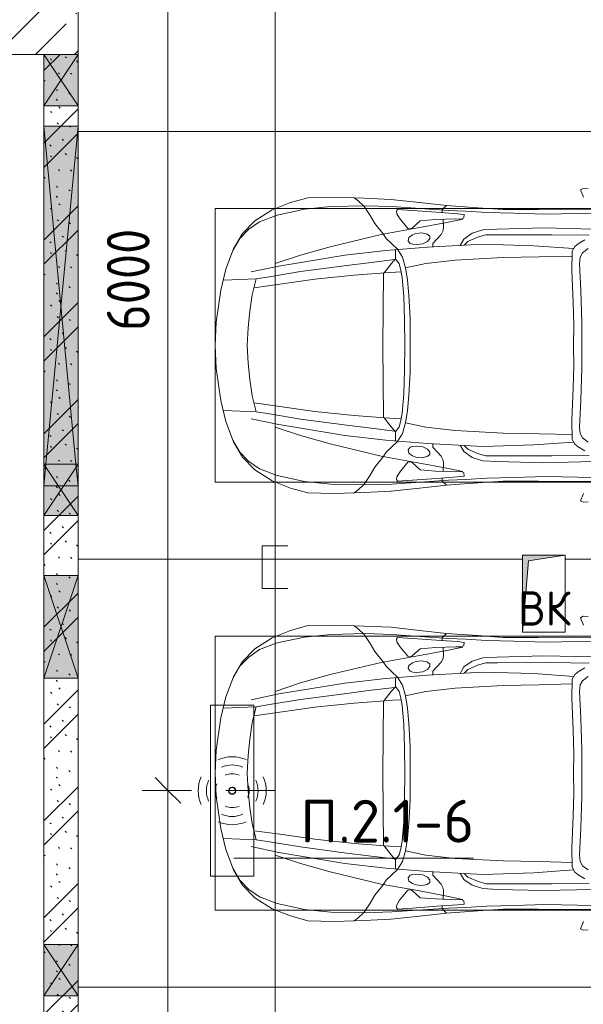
# Model space of a CAD drawing. Header units: millimetres. Extents: x -32229 to 170644, y -13689 to 125138.
# Tile 170 of 256: x 37195 to 40485, y 104500 to 110253. Entities that reach past the tile are written whole.
import ezdxf

# ---------------------------------------------------------------- set-up
doc = ezdxf.new("R2010")
doc.units = ezdxf.units.MM
for name, color, linetype, lineweight in [('A-ANNO-DIMS', 7, 'Continuous', 9), ('A-ANNO-DIMS-200', 7, 'Continuous', 9), ('A-ANNO-NOTE', 7, 'Continuous', 18), ('A-DETL-GENF', 7, 'Continuous', 18), ('A-DETL-THIN', 7, 'Continuous', 9), ('A-GLAZ', 7, 'Continuous', 18), ('A-WALL-PATT', 7, 'Continuous', 40), ('C-PRKG', 7, 'Continuous', 18), ('G-ANNO-TEXT', 7, 'Continuous', 9), ('I-WALL', 7, 'Continuous', 18), ('M-EQPM', 7, 'Continuous', 18), ('S-COLS', 7, 'Continuous', 18)]:
    doc.layers.add(name, color=color, linetype=linetype, lineweight=lineweight)
doc.layers.add('A-DETL', color=7, linetype='Continuous', lineweight=9, true_color=0x00a600)
doc.styles.add('GOST Common', font='GOST_Common.ttf', dxfattribs={"height": 200})
doc.styles.add('GOST Common_6', font='GOST_Common.ttf', dxfattribs={"width": 0.9, "height": 250})
doc.styles.add('ISOCPEUR', font='isocpeur.ttf', dxfattribs={"height": 250})
doc.dimstyles.new('ГОСТ_2_5_мм2', dxfattribs={"dimscale": 304.8, "dimtxt": 251.428749, "dimasz": 0.492126, "dimexe": 0.492126, "dimexo": 0.656168, "dimgap": 0.098425, "dimtad": 1, "dimdec": 0, "dimdsep": 46, "dimtxsty": 'GOST Common_6', "dimblk1": 'OBLIQUE', "dimblk2": 'OBLIQUE', "dimsah": 1, "dimcen": 0.09, "dimazin": 2, "dimtfac": 1, "dimtdec": 4, "dimtix": 1, "dimtmove": 0, "dimatfit": 3, "dimfxl": 1, "dimtvp": 1, "dimtolj": 1, "dimtzin": 0, "dimarcsym": 2})

# ---------------------------------------------------------------- blocks, each defined once
blk = doc.blocks.new('АР_Машиноместо - 4900x2400_М__5300х2500_-V19--01 ЭО')
at = {"layer": 'A-DETL-GENF', "color": 253, "lineweight": 13, "true_color": 0xaaaaaa}
for p, q in [((1114.6, 4493), (927, 4466.6)), ((1250, 4500), (1114.6, 4493)), ((1250, 4500), (1385.4, 4493)), ((1385.4, 4493), (1573, 4466.6)), ((804.4, 4436.7), (686, 4391.6)), ((927, 4466.6), (804.4, 4436.7)), ((861.2, 4260.3), (869.3, 4451.1)), ((1573, 4466.6), (1695.6, 4436.7)), ((1638.8, 4260.3), (1630.7, 4451.1)), ((1695.6, 4436.7), (1814, 4391.6)), ((686, 4391.6), (596.3, 4340.6)), ((1814, 4391.6), (1903.7, 4340.6)), ((596.3, 4340.6), (522.5, 4267.9)), ((1903.7, 4340.6), (1977.5, 4267.9)), ((522.5, 4267.9), (458.6, 4167)), ((955.5, 4283.9), (861, 4259.4)), ((914, 4272.5), (893.6, 4121.6)), ((1050.4, 4297.3), (955.5, 4283.9)), ((1146, 4306.7), (1050.4, 4297.3)), ((1250, 4312), (1146, 4306.7)), ((1250, 4312), (1354, 4306.7)), ((1354, 4306.7), (1449.6, 4297.3)), ((1449.6, 4297.3), (1544.5, 4283.9)), ((1544.5, 4283.9), (1639, 4259.4)), ((1586, 4272.5), (1606.4, 4121.6)), ((1977.5, 4267.9), (2041.4, 4167)), ((458.6, 4167), (416.4, 4059.2)), ((2041.4, 4167), (2083.6, 4059.2)), ((893.6, 4121.6), (863.9, 3917.5)), ((1606.4, 4121.6), (1636.1, 3917.5)), ((416.4, 4059.2), (387.4, 3958.4)), ((2083.6, 4059.2), (2112.6, 3958.4)), ((387.4, 3958.4), (384, 3802.9)), ((863.9, 3917.5), (840.1, 3687.8)), ((1636.1, 3917.5), (1659.9, 3687.8)), ((2112.6, 3958.4), (2116, 3802.9)), ((384, 3802.9), (390.2, 3630)), ((2116, 3802.9), (2109.8, 3630)), ((403.8, 3665.5), (388.1, 3688.4)), ((840.1, 3687.8), (826.6, 3509.6)), ((1659.9, 3687.8), (1673.4, 3509.6)), ((2096.2, 3665.5), (2111.9, 3688.4)), ((390.2, 3630), (397.1, 3474.2)), ((438.6, 3629.8), (403.8, 3665.5)), ((491.4, 3594.2), (438.6, 3629.8)), ((2008.6, 3594.2), (2061.4, 3629.8)), ((2061.4, 3629.8), (2096.2, 3665.5)), ((2109.8, 3630), (2102.9, 3474.2)), ((537.9, 3567), (491.4, 3594.2)), ((598.3, 3518.6), (537.9, 3567)), ((1901.7, 3518.6), (1962.1, 3567)), ((1962.1, 3567), (2008.6, 3594.2)), ((624.9, 3501.2), (598.3, 3518.6)), ((773.2, 3472.4), (825.6, 3512.1)), ((825.6, 3512.1), (821, 3413)), ((1250, 3520.1), (827.2, 3517.2)), ((1250, 3520.1), (1672.8, 3517.2)), ((1674.4, 3512.1), (1679, 3413)), ((1726.8, 3472.4), (1674.4, 3512.1)), ((1875.1, 3501.2), (1901.7, 3518.6)), ((397.1, 3474.2), (415.7, 3305.9)), ((654.7, 3470.4), (624.9, 3501.2)), ((690.2, 3433.7), (654.7, 3470.4)), ((676.4, 3260.1), (695.7, 3502.8)), ((744.3, 3447), (773.2, 3472.4)), ((1755.7, 3447), (1726.8, 3472.4)), ((1823.6, 3260.1), (1804.3, 3502.8)), ((1809.8, 3433.7), (1845.3, 3470.4)), ((1845.3, 3470.4), (1875.1, 3501.2)), ((2102.9, 3474.2), (2084.3, 3305.9)), ((456.6, 3434.5), (466.2, 3441.1)), ((462.2, 3347.3), (456.6, 3434.5)), ((466.2, 3441.1), (481.5, 3439.1)), ((481.5, 3439.1), (508, 3422.8)), ((508, 3422.8), (566.8, 3375.1)), ((744.1, 3447.2), (691.3, 3447.2)), ((773, 3424.2), (744.1, 3447.2)), ((811.1, 3414.8), (773, 3424.2)), ((853.3, 3407.2), (811.1, 3414.8)), ((965.3, 3397.8), (853.3, 3407.2)), ((1102.5, 3394.3), (965.3, 3397.8)), ((1250, 3391.3), (1102.5, 3394.3)), ((1250, 3391.3), (1397.5, 3394.3)), ((1397.5, 3394.3), (1534.7, 3397.8)), ((1534.7, 3397.8), (1646.7, 3407.2)), ((1646.7, 3407.2), (1688.9, 3414.8)), ((1688.9, 3414.8), (1727, 3424.2)), ((1727, 3424.2), (1755.7, 3447)), ((1755.7, 3447.2), (1808.7, 3447.2)), ((1992, 3422.8), (1933.2, 3375.1)), ((2018.5, 3439.1), (1992, 3422.8)), ((2033.8, 3441.1), (2018.5, 3439.1)), ((2043.4, 3434.5), (2033.8, 3441.1)), ((2037.8, 3347.3), (2043.4, 3434.5)), ((474.8, 3179.9), (462.2, 3347.3)), ((564.6, 3349.7), (522.2, 3303.2)), ((569.7, 3360.7), (564.6, 3349.7)), ((566.8, 3375.1), (569.7, 3360.7)), ((597.1, 3327.4), (605.2, 3346.8)), ((605.2, 3346.8), (620, 3369.3)), ((620, 3369.3), (638.7, 3372.5)), ((638.7, 3372.5), (654.1, 3360.7)), ((654.1, 3360.7), (658.7, 3344.5)), ((658.7, 3344.5), (661.1, 3321.2)), ((1841.3, 3344.5), (1838.9, 3321.2)), ((1845.9, 3360.7), (1841.3, 3344.5)), ((1861.3, 3372.5), (1845.9, 3360.7)), ((1880, 3369.3), (1861.3, 3372.5)), ((1894.8, 3346.8), (1880, 3369.3)), ((1902.9, 3327.4), (1894.8, 3346.8)), ((1933.2, 3375.1), (1930.3, 3360.7)), ((1930.3, 3360.7), (1935.4, 3349.7)), ((1935.4, 3349.7), (1977.8, 3303.2)), ((2025.2, 3179.9), (2037.8, 3347.3)), ((415.7, 3305.9), (432.8, 3149.3)), ((522.2, 3303.2), (515.3, 3213.7)), ((593.6, 3292.5), (597.1, 3327.4)), ((599.8, 3262.3), (593.6, 3292.5)), ((657.2, 3286.3), (643.2, 3259.9)), ((661.1, 3321.2), (657.2, 3286.3)), ((1838.9, 3321.2), (1842.8, 3286.3)), ((1842.8, 3286.3), (1856.8, 3259.9)), ((1900.2, 3262.3), (1906.4, 3292.5)), ((1906.4, 3292.5), (1902.9, 3327.4)), ((1977.8, 3303.2), (1984.7, 3213.7)), ((2084.3, 3305.9), (2067.1, 3148.3)), ((612.1, 3245.7), (599.8, 3262.3)), ((654.5, 3228.1), (601.7, 3179.4)), ((626.8, 3246.1), (612.1, 3245.7)), ((643.2, 3259.9), (626.8, 3246.1)), ((674.6, 3227.6), (654.5, 3228.1)), ((659.3, 2936), (676.4, 3260.1)), ((1840.7, 2936), (1823.6, 3260.1)), ((1825.4, 3227.6), (1845.5, 3228.1)), ((1845.5, 3228.1), (1898.3, 3179.4)), ((1856.8, 3259.9), (1873.2, 3246.1)), ((1873.2, 3246.1), (1887.9, 3245.7)), ((1887.9, 3245.7), (1900.2, 3262.3)), ((456.9, 3174.2), (432.9, 3148.3)), ((475.2, 3173.5), (456.9, 3174.2)), ((480.8, 3085), (474.8, 3179.9)), ((515.3, 3213.7), (510.9, 3094.6)), ((558.4, 3165.4), (513.6, 3168)), ((579.5, 3167.7), (558.4, 3165.4)), ((601.7, 3179.4), (579.5, 3167.7)), ((1898.3, 3179.4), (1920.5, 3167.7)), ((1920.5, 3167.7), (1941.6, 3165.4)), ((1941.6, 3165.4), (1986.4, 3168)), ((1984.7, 3213.7), (1989.1, 3094.6)), ((2019.2, 3085), (2025.2, 3179.9)), ((2024.8, 3173.5), (2043.1, 3174.2)), ((2043.1, 3174.2), (2067.1, 3148.3)), ((432.8, 3149.3), (446, 2964.8)), ((2067.2, 3149.3), (2054, 2964.8)), ((485.6, 3046.1), (480.8, 3085)), ((512.2, 3061.4), (504.5, 3046.6)), ((510.9, 3094.6), (512.2, 3061.4)), ((1989.1, 3094.6), (1987.8, 3061.4)), ((1987.8, 3061.4), (1995.5, 3046.6)), ((2014.4, 3046.1), (2019.2, 3085)), ((504.5, 3046.6), (485.6, 3046.1)), ((643.6, 3024.6), (618.7, 2966.7)), ((665.1, 3046.1), (643.6, 3024.6)), ((1834.9, 3046.1), (1856.4, 3024.6)), ((1856.4, 3024.6), (1881.3, 2966.7)), ((1995.5, 3046.6), (2014.4, 3046.1)), ((446, 2964.8), (456.1, 2818.3)), ((618.7, 2966.7), (604.4, 2919.4)), ((667.8, 2638.3), (659.3, 2936)), ((1832.2, 2638.3), (1840.7, 2936)), ((1881.3, 2966.7), (1895.6, 2919.4)), ((2054, 2964.8), (2043.9, 2818.3)), ((604.4, 2919.4), (604.4, 2850.8)), ((1895.6, 2919.4), (1895.6, 2850.8)), ((604.4, 2850.8), (603.5, 2534.3)), ((1895.6, 2850.8), (1896.5, 2534.3)), ((456.1, 2818.3), (456.8, 2613.6)), ((2043.9, 2818.3), (2043.2, 2613.6)), ((456.8, 2613.6), (454.5, 2423.6)), ((684.8, 2406.5), (667.8, 2638.3)), ((1815.2, 2406.5), (1832.2, 2638.3)), ((2043.2, 2613.6), (2045.5, 2423.6)), ((603.5, 2534.3), (606.1, 2314.9)), ((1896.5, 2534.3), (1893.9, 2314.9)), ((454.5, 2423.6), (456, 2301.1)), ((813.8, 2416.7), (700.6, 2415.4)), ((999.2, 2409.3), (813.8, 2416.7)), ((1500.8, 2409.3), (1686.2, 2416.7)), ((1686.2, 2416.7), (1799.4, 2415.4)), ((2045.5, 2423.6), (2044, 2301.1)), ((341.2, 2366.2), (333.1, 2350.6)), ((384.4, 2347.9), (341.2, 2366.2)), ((656.7, 2380.3), (633.8, 2340.5)), ((672.8, 2399.7), (656.7, 2380.3)), ((700.6, 2415.4), (672.8, 2399.7)), ((734.3, 2368.8), (710, 2355.4)), ((772.7, 2371.5), (734.3, 2368.8)), ((929.1, 2364.1), (772.7, 2371.5)), ((1115.2, 2358.7), (929.1, 2364.1)), ((1132.7, 2404.6), (999.2, 2409.3)), ((1250, 2357.8), (1115.2, 2358.7)), ((1250, 2406.6), (1132.7, 2404.6)), ((1250, 2406.6), (1367.3, 2404.6)), ((1250, 2357.8), (1384.8, 2358.7)), ((1367.3, 2404.6), (1500.8, 2409.3)), ((1384.8, 2358.7), (1570.9, 2364.1)), ((1570.9, 2364.1), (1727.3, 2371.5)), ((1727.3, 2371.5), (1765.7, 2368.8)), ((1765.7, 2368.8), (1790, 2355.4)), ((1799.4, 2415.4), (1827.2, 2399.7)), ((1827.2, 2399.7), (1843.3, 2380.3)), ((1843.3, 2380.3), (1866.2, 2340.5)), ((2115.6, 2347.9), (2158.8, 2366.2)), ((2158.8, 2366.2), (2166.9, 2350.6)), ((333.1, 2350.6), (335.2, 2322.3)), ((710, 2355.4), (685.1, 2322.3)), ((1790, 2355.4), (1814.9, 2322.3)), ((2166.9, 2350.6), (2164.8, 2322.3))]:
    blk.add_line(p, q, dxfattribs=at)
at = {"layer": 'A-DETL-GENF', "color": 254, "lineweight": 13, "true_color": 0xd4d4d4}
for p, q in [((696.3, 4395.8), (625, 4354.8)), ((1803.7, 4395.8), (1875, 4354.8)), ((625, 4354.8), (571.5, 4303.1)), ((1875, 4354.8), (1928.5, 4303.1)), ((571.5, 4303.1), (527.8, 4239.8)), ((786.9, 4128.3), (821.1, 4289.8)), ((849, 4182.8), (861.2, 4260.3)), ((1651, 4182.8), (1638.8, 4260.3)), ((1713.1, 4128.3), (1678.9, 4289.8)), ((1928.5, 4303.1), (1972.2, 4239.8)), ((527.8, 4239.8), (488.6, 4138.1)), ((1972.2, 4239.8), (2011.4, 4138.1)), ((722.7, 4001.8), (771.7, 4149.8)), ((819.4, 4000.8), (849, 4182.8)), ((1680.6, 4000.8), (1651, 4182.8)), ((1777.3, 4001.8), (1728.3, 4149.8)), ((488.6, 4138.1), (454.7, 3976.8)), ((723.2, 3741.5), (786.9, 4128.3)), ((1776.8, 3741.5), (1713.1, 4128.3)), ((2011.4, 4138.1), (2045.3, 3976.8)), ((454.7, 3976.8), (438.6, 3823.4)), ((673.6, 3827.1), (722.7, 4001.8)), ((785.7, 3746.6), (819.4, 4000.8)), ((1714.3, 3746.6), (1680.6, 4000.8)), ((1826.4, 3827.1), (1777.3, 4001.8)), ((2045.3, 3976.8), (2061.4, 3823.4)), ((438.6, 3823.4), (434.2, 3623.7)), ((602.3, 3530.2), (673.6, 3827.1)), ((1897.7, 3530.2), (1826.4, 3827.1)), ((2061.4, 3823.4), (2065.8, 3623.7)), ((695.7, 3502.8), (723.2, 3741.5)), ((765.5, 3589.1), (785.7, 3746.6)), ((1734.5, 3589.1), (1714.3, 3746.6)), ((1804.3, 3502.8), (1776.8, 3741.5)), ((434.2, 3623.7), (439.5, 3468.5)), ((749.1, 3450.8), (765.5, 3589.1)), ((1750.9, 3450.8), (1734.5, 3589.1)), ((2065.8, 3623.7), (2060.5, 3468.5)), ((564, 3316.2), (602.3, 3530.2)), ((1936, 3316.2), (1897.7, 3530.2)), ((439.5, 3468.5), (462, 3136.6)), ((2060.5, 3468.5), (2038, 3136.6)), ((734.6, 3405.8), (688.5, 3435.5)), ((797.1, 3388.2), (734.6, 3405.8)), ((1702.9, 3388.2), (1765.4, 3405.8)), ((1765.4, 3405.8), (1811.5, 3435.5)), ((771.7, 3268.5), (797.1, 3388.2)), ((870, 3377.1), (797.1, 3388.2)), ((957.1, 3368.9), (870, 3377.1)), ((1093.5, 3360.7), (957.1, 3368.9)), ((1250, 3360.7), (1093.5, 3360.7)), ((1250, 3360.7), (1406.5, 3360.7)), ((1406.5, 3360.7), (1542.9, 3368.9)), ((1542.9, 3368.9), (1630, 3377.1)), ((1630, 3377.1), (1702.9, 3388.2)), ((1728.3, 3268.5), (1702.9, 3388.2)), ((532.7, 3145.9), (564, 3316.2)), ((1967.3, 3145.9), (1936, 3316.2)), ((752.8, 3099), (771.7, 3268.5)), ((1747.2, 3099), (1728.3, 3268.5)), ((462, 3136.6), (466.3, 3036.3)), ((512.5, 3053.2), (532.7, 3145.9)), ((1987.5, 3053.2), (1967.3, 3145.9)), ((2038, 3136.6), (2033.7, 3036.3)), ((629, 3048.1), (666.7, 3069.7)), ((737.8, 2818.3), (752.8, 3099)), ((1762.2, 2818.3), (1747.2, 3099)), ((1871, 3048.1), (1833.3, 3069.7)), ((466.3, 3036.3), (473.9, 2913.7)), ((575.7, 2937.4), (595.2, 2997.9)), ((595.2, 2997.9), (629, 3048.1)), ((1904.8, 2997.9), (1871, 3048.1)), ((1924.3, 2937.4), (1904.8, 2997.9)), ((2033.7, 3036.3), (2026.1, 2913.7)), ((571.6, 2853.3), (575.7, 2937.4)), ((1928.4, 2853.3), (1924.3, 2937.4)), ((473.9, 2913.7), (477.8, 2754.7)), ((2026.1, 2913.7), (2022.2, 2754.7)), ((564.4, 2580.5), (571.6, 2853.3)), ((1935.6, 2580.5), (1928.4, 2853.3)), ((733.8, 2606.7), (737.8, 2818.3)), ((1766.2, 2606.7), (1762.2, 2818.3)), ((477.8, 2754.7), (483.3, 2571.4)), ((2022.2, 2754.7), (2016.7, 2571.4)), ((728.4, 2415.7), (733.8, 2606.7)), ((1771.6, 2415.7), (1766.2, 2606.7)), ((483.3, 2571.4), (478, 2290)), ((570.6, 2291.4), (564.4, 2580.5)), ((1929.4, 2291.4), (1935.6, 2580.5)), ((2016.7, 2571.4), (2022, 2290))]:
    blk.add_line(p, q, dxfattribs=at)
at = {"layer": 'C-PRKG', "color": 253, "lineweight": 13, "true_color": 0xaaaaaa}
for p, q in [((0, 2705), (0, 5300)), ((2500, 0), (2500, 5300)), ((450, 4500), (2050, 4500)), ((450, 800), (450, 4500)), ((2050, 800), (2050, 4500)), ((0, 0), (0, 2455))]:
    blk.add_line(p, q, dxfattribs=at)
blk = doc.blocks.new('АР_Машиноместо - 4900x2400_М__5300х2500_-V20--01 ЭО')
at = {"layer": 'A-DETL-GENF', "color": 254, "lineweight": 13, "true_color": 0xd4d4d4}
for p, q in [((483.3, -2571.4), (478, -2290)), ((570.6, -2291.4), (564.4, -2580.5)), ((1929.4, -2291.4), (1935.6, -2580.5)), ((2016.7, -2571.4), (2022, -2290)), ((728.4, -2415.7), (733.8, -2606.7)), ((1771.6, -2415.7), (1766.2, -2606.7)), ((477.8, -2754.7), (483.3, -2571.4)), ((564.4, -2580.5), (571.6, -2853.3)), ((1935.6, -2580.5), (1928.4, -2853.3)), ((2022.2, -2754.7), (2016.7, -2571.4)), ((733.8, -2606.7), (737.8, -2818.3)), ((1766.2, -2606.7), (1762.2, -2818.3)), ((473.9, -2913.7), (477.8, -2754.7)), ((2026.1, -2913.7), (2022.2, -2754.7)), ((737.8, -2818.3), (752.8, -3099)), ((1762.2, -2818.3), (1747.2, -3099)), ((571.6, -2853.3), (575.7, -2937.4)), ((1928.4, -2853.3), (1924.3, -2937.4)), ((466.3, -3036.3), (473.9, -2913.7)), ((2033.7, -3036.3), (2026.1, -2913.7)), ((575.7, -2937.4), (595.2, -2997.9)), ((1924.3, -2937.4), (1904.8, -2997.9)), ((462, -3136.6), (466.3, -3036.3)), ((595.2, -2997.9), (629, -3048.1)), ((629, -3048.1), (666.7, -3069.7)), ((1871, -3048.1), (1833.3, -3069.7)), ((1904.8, -2997.9), (1871, -3048.1)), ((2038, -3136.6), (2033.7, -3036.3)), ((512.5, -3053.2), (532.7, -3145.9)), ((752.8, -3099), (771.7, -3268.5)), ((1747.2, -3099), (1728.3, -3268.5)), ((1987.5, -3053.2), (1967.3, -3145.9)), ((439.5, -3468.5), (462, -3136.6)), ((532.7, -3145.9), (564, -3316.2)), ((1967.3, -3145.9), (1936, -3316.2)), ((2060.5, -3468.5), (2038, -3136.6)), ((771.7, -3268.5), (797.1, -3388.2)), ((1728.3, -3268.5), (1702.9, -3388.2)), ((564, -3316.2), (602.3, -3530.2)), ((1936, -3316.2), (1897.7, -3530.2)), ((797.1, -3388.2), (734.6, -3405.8)), ((870, -3377.1), (797.1, -3388.2)), ((957.1, -3368.9), (870, -3377.1)), ((1093.5, -3360.7), (957.1, -3368.9)), ((1250, -3360.7), (1093.5, -3360.7)), ((1250, -3360.7), (1406.5, -3360.7)), ((1406.5, -3360.7), (1542.9, -3368.9)), ((1542.9, -3368.9), (1630, -3377.1)), ((1630, -3377.1), (1702.9, -3388.2)), ((1702.9, -3388.2), (1765.4, -3405.8)), ((734.6, -3405.8), (688.5, -3435.5)), ((749.1, -3450.8), (765.5, -3589.1)), ((1750.9, -3450.8), (1734.5, -3589.1)), ((1765.4, -3405.8), (1811.5, -3435.5)), ((434.2, -3623.7), (439.5, -3468.5)), ((695.7, -3502.8), (723.2, -3741.5)), ((1804.3, -3502.8), (1776.8, -3741.5)), ((2065.8, -3623.7), (2060.5, -3468.5)), ((602.3, -3530.2), (673.6, -3827.1)), ((1897.7, -3530.2), (1826.4, -3827.1)), ((438.6, -3823.4), (434.2, -3623.7)), ((765.5, -3589.1), (785.7, -3746.6)), ((1734.5, -3589.1), (1714.3, -3746.6)), ((2061.4, -3823.4), (2065.8, -3623.7)), ((723.2, -3741.5), (786.9, -4128.3)), ((785.7, -3746.6), (819.4, -4000.8)), ((1714.3, -3746.6), (1680.6, -4000.8)), ((1776.8, -3741.5), (1713.1, -4128.3)), ((454.7, -3976.8), (438.6, -3823.4)), ((673.6, -3827.1), (722.7, -4001.8)), ((1826.4, -3827.1), (1777.3, -4001.8)), ((2045.3, -3976.8), (2061.4, -3823.4)), ((488.6, -4138.1), (454.7, -3976.8)), ((722.7, -4001.8), (771.7, -4149.8)), ((819.4, -4000.8), (849, -4182.8)), ((1680.6, -4000.8), (1651, -4182.8)), ((1777.3, -4001.8), (1728.3, -4149.8)), ((2011.4, -4138.1), (2045.3, -3976.8)), ((527.8, -4239.8), (488.6, -4138.1)), ((786.9, -4128.3), (821.1, -4289.8)), ((1713.1, -4128.3), (1678.9, -4289.8)), ((1972.2, -4239.8), (2011.4, -4138.1)), ((849, -4182.8), (861.2, -4260.3)), ((1651, -4182.8), (1638.8, -4260.3)), ((571.5, -4303.1), (527.8, -4239.8)), ((1928.5, -4303.1), (1972.2, -4239.8)), ((625, -4354.8), (571.5, -4303.1)), ((1875, -4354.8), (1928.5, -4303.1)), ((696.3, -4395.8), (625, -4354.8)), ((1803.7, -4395.8), (1875, -4354.8))]:
    blk.add_line(p, q, dxfattribs=at)
at = {"layer": 'A-DETL-GENF', "color": 253, "lineweight": 13, "true_color": 0xaaaaaa}
for p, q in [((333.1, -2350.6), (335.2, -2322.3)), ((341.2, -2366.2), (333.1, -2350.6)), ((384.4, -2347.9), (341.2, -2366.2)), ((454.5, -2423.6), (456, -2301.1)), ((603.5, -2534.3), (606.1, -2314.9)), ((656.7, -2380.3), (633.8, -2340.5)), ((710, -2355.4), (685.1, -2322.3)), ((734.3, -2368.8), (710, -2355.4)), ((1250, -2357.8), (1115.2, -2358.7)), ((1250, -2357.8), (1384.8, -2358.7)), ((1765.7, -2368.8), (1790, -2355.4)), ((1790, -2355.4), (1814.9, -2322.3)), ((1843.3, -2380.3), (1866.2, -2340.5)), ((1896.5, -2534.3), (1893.9, -2314.9)), ((2045.5, -2423.6), (2044, -2301.1)), ((2115.6, -2347.9), (2158.8, -2366.2)), ((2158.8, -2366.2), (2166.9, -2350.6)), ((2166.9, -2350.6), (2164.8, -2322.3)), ((672.8, -2399.7), (656.7, -2380.3)), ((684.8, -2406.5), (667.8, -2638.3)), ((700.6, -2415.4), (672.8, -2399.7)), ((813.8, -2416.7), (700.6, -2415.4)), ((772.7, -2371.5), (734.3, -2368.8)), ((929.1, -2364.1), (772.7, -2371.5)), ((999.2, -2409.3), (813.8, -2416.7)), ((1115.2, -2358.7), (929.1, -2364.1)), ((1132.7, -2404.6), (999.2, -2409.3)), ((1250, -2406.6), (1132.7, -2404.6)), ((1250, -2406.6), (1367.3, -2404.6)), ((1367.3, -2404.6), (1500.8, -2409.3)), ((1384.8, -2358.7), (1570.9, -2364.1)), ((1500.8, -2409.3), (1686.2, -2416.7)), ((1570.9, -2364.1), (1727.3, -2371.5)), ((1686.2, -2416.7), (1799.4, -2415.4)), ((1727.3, -2371.5), (1765.7, -2368.8)), ((1799.4, -2415.4), (1827.2, -2399.7)), ((1815.2, -2406.5), (1832.2, -2638.3)), ((1827.2, -2399.7), (1843.3, -2380.3)), ((456.8, -2613.6), (454.5, -2423.6)), ((2043.2, -2613.6), (2045.5, -2423.6)), ((604.4, -2850.8), (603.5, -2534.3)), ((1895.6, -2850.8), (1896.5, -2534.3)), ((456.1, -2818.3), (456.8, -2613.6)), ((667.8, -2638.3), (659.3, -2936)), ((1832.2, -2638.3), (1840.7, -2936)), ((2043.9, -2818.3), (2043.2, -2613.6)), ((446, -2964.8), (456.1, -2818.3)), ((2054, -2964.8), (2043.9, -2818.3)), ((604.4, -2919.4), (604.4, -2850.8)), ((1895.6, -2919.4), (1895.6, -2850.8)), ((618.7, -2966.7), (604.4, -2919.4)), ((1881.3, -2966.7), (1895.6, -2919.4)), ((432.8, -3149.3), (446, -2964.8)), ((643.6, -3024.6), (618.7, -2966.7)), ((659.3, -2936), (676.4, -3260.1)), ((1840.7, -2936), (1823.6, -3260.1)), ((1856.4, -3024.6), (1881.3, -2966.7)), ((2067.2, -3149.3), (2054, -2964.8)), ((485.6, -3046.1), (480.8, -3085)), ((504.5, -3046.6), (485.6, -3046.1)), ((512.2, -3061.4), (504.5, -3046.6)), ((665.1, -3046.1), (643.6, -3024.6)), ((1834.9, -3046.1), (1856.4, -3024.6)), ((1987.8, -3061.4), (1995.5, -3046.6)), ((1995.5, -3046.6), (2014.4, -3046.1)), ((2014.4, -3046.1), (2019.2, -3085)), ((480.8, -3085), (474.8, -3179.9)), ((510.9, -3094.6), (512.2, -3061.4)), ((515.3, -3213.7), (510.9, -3094.6)), ((1984.7, -3213.7), (1989.1, -3094.6)), ((1989.1, -3094.6), (1987.8, -3061.4)), ((2019.2, -3085), (2025.2, -3179.9)), ((415.7, -3305.9), (432.8, -3149.3)), ((456.9, -3174.2), (432.9, -3148.3)), ((2043.1, -3174.2), (2067.1, -3148.3)), ((2084.3, -3305.9), (2067.1, -3148.3)), ((475.2, -3173.5), (456.9, -3174.2)), ((474.8, -3179.9), (462.2, -3347.3)), ((558.4, -3165.4), (513.6, -3168)), ((522.2, -3303.2), (515.3, -3213.7)), ((579.5, -3167.7), (558.4, -3165.4)), ((601.7, -3179.4), (579.5, -3167.7)), ((654.5, -3228.1), (601.7, -3179.4)), ((1845.5, -3228.1), (1898.3, -3179.4)), ((1898.3, -3179.4), (1920.5, -3167.7)), ((1920.5, -3167.7), (1941.6, -3165.4)), ((1941.6, -3165.4), (1986.4, -3168)), ((1977.8, -3303.2), (1984.7, -3213.7)), ((2024.8, -3173.5), (2043.1, -3174.2)), ((2025.2, -3179.9), (2037.8, -3347.3)), ((599.8, -3262.3), (593.6, -3292.5)), ((612.1, -3245.7), (599.8, -3262.3)), ((626.8, -3246.1), (612.1, -3245.7)), ((643.2, -3259.9), (626.8, -3246.1)), ((657.2, -3286.3), (643.2, -3259.9)), ((674.6, -3227.6), (654.5, -3228.1)), ((676.4, -3260.1), (695.7, -3502.8)), ((1823.6, -3260.1), (1804.3, -3502.8)), ((1825.4, -3227.6), (1845.5, -3228.1)), ((1842.8, -3286.3), (1856.8, -3259.9)), ((1856.8, -3259.9), (1873.2, -3246.1)), ((1873.2, -3246.1), (1887.9, -3245.7)), ((1887.9, -3245.7), (1900.2, -3262.3)), ((1900.2, -3262.3), (1906.4, -3292.5)), ((397.1, -3474.2), (415.7, -3305.9)), ((564.6, -3349.7), (522.2, -3303.2)), ((593.6, -3292.5), (597.1, -3327.4)), ((597.1, -3327.4), (605.2, -3346.8)), ((661.1, -3321.2), (657.2, -3286.3)), ((658.7, -3344.5), (661.1, -3321.2)), ((1838.9, -3321.2), (1842.8, -3286.3)), ((1841.3, -3344.5), (1838.9, -3321.2)), ((1902.9, -3327.4), (1894.8, -3346.8)), ((1906.4, -3292.5), (1902.9, -3327.4)), ((1935.4, -3349.7), (1977.8, -3303.2)), ((2102.9, -3474.2), (2084.3, -3305.9)), ((462.2, -3347.3), (456.6, -3434.5)), ((508, -3422.8), (566.8, -3375.1)), ((569.7, -3360.7), (564.6, -3349.7)), ((566.8, -3375.1), (569.7, -3360.7)), ((605.2, -3346.8), (620, -3369.3)), ((620, -3369.3), (638.7, -3372.5)), ((638.7, -3372.5), (654.1, -3360.7)), ((654.1, -3360.7), (658.7, -3344.5)), ((1250, -3391.3), (1102.5, -3394.3)), ((1250, -3391.3), (1397.5, -3394.3)), ((1845.9, -3360.7), (1841.3, -3344.5)), ((1861.3, -3372.5), (1845.9, -3360.7)), ((1880, -3369.3), (1861.3, -3372.5)), ((1894.8, -3346.8), (1880, -3369.3)), ((1930.3, -3360.7), (1935.4, -3349.7)), ((1933.2, -3375.1), (1930.3, -3360.7)), ((1992, -3422.8), (1933.2, -3375.1)), ((2037.8, -3347.3), (2043.4, -3434.5)), ((456.6, -3434.5), (466.2, -3441.1)), ((466.2, -3441.1), (481.5, -3439.1)), ((481.5, -3439.1), (508, -3422.8)), ((690.2, -3433.7), (654.7, -3470.4)), ((744.1, -3447.2), (691.3, -3447.2)), ((773, -3424.2), (744.1, -3447.2)), ((744.3, -3447), (773.2, -3472.4)), ((811.1, -3414.8), (773, -3424.2)), ((853.3, -3407.2), (811.1, -3414.8)), ((825.6, -3512.1), (821, -3413)), ((965.3, -3397.8), (853.3, -3407.2)), ((1102.5, -3394.3), (965.3, -3397.8)), ((1397.5, -3394.3), (1534.7, -3397.8)), ((1534.7, -3397.8), (1646.7, -3407.2)), ((1646.7, -3407.2), (1688.9, -3414.8)), ((1674.4, -3512.1), (1679, -3413)), ((1688.9, -3414.8), (1727, -3424.2)), ((1755.7, -3447), (1726.8, -3472.4)), ((1727, -3424.2), (1755.7, -3447)), ((1755.7, -3447.2), (1808.7, -3447.2)), ((1809.8, -3433.7), (1845.3, -3470.4)), ((2018.5, -3439.1), (1992, -3422.8)), ((2033.8, -3441.1), (2018.5, -3439.1)), ((2043.4, -3434.5), (2033.8, -3441.1)), ((390.2, -3630), (397.1, -3474.2)), ((624.9, -3501.2), (598.3, -3518.6)), ((654.7, -3470.4), (624.9, -3501.2)), ((773.2, -3472.4), (825.6, -3512.1)), ((1726.8, -3472.4), (1674.4, -3512.1)), ((1845.3, -3470.4), (1875.1, -3501.2)), ((1875.1, -3501.2), (1901.7, -3518.6)), ((2109.8, -3630), (2102.9, -3474.2)), ((598.3, -3518.6), (537.9, -3567)), ((840.1, -3687.8), (826.6, -3509.6)), ((1250, -3520.1), (827.2, -3517.2)), ((1250, -3520.1), (1672.8, -3517.2)), ((1659.9, -3687.8), (1673.4, -3509.6)), ((1901.7, -3518.6), (1962.1, -3567)), ((491.4, -3594.2), (438.6, -3629.8)), ((537.9, -3567), (491.4, -3594.2)), ((1962.1, -3567), (2008.6, -3594.2)), ((2008.6, -3594.2), (2061.4, -3629.8)), ((384, -3802.9), (390.2, -3630)), ((403.8, -3665.5), (388.1, -3688.4)), ((438.6, -3629.8), (403.8, -3665.5)), ((2061.4, -3629.8), (2096.2, -3665.5)), ((2096.2, -3665.5), (2111.9, -3688.4)), ((2116, -3802.9), (2109.8, -3630)), ((863.9, -3917.5), (840.1, -3687.8)), ((1636.1, -3917.5), (1659.9, -3687.8)), ((387.4, -3958.4), (384, -3802.9)), ((2112.6, -3958.4), (2116, -3802.9)), ((416.4, -4059.2), (387.4, -3958.4)), ((893.6, -4121.6), (863.9, -3917.5)), ((1606.4, -4121.6), (1636.1, -3917.5)), ((2083.6, -4059.2), (2112.6, -3958.4)), ((458.6, -4167), (416.4, -4059.2)), ((2041.4, -4167), (2083.6, -4059.2)), ((914, -4272.5), (893.6, -4121.6)), ((1586, -4272.5), (1606.4, -4121.6)), ((522.5, -4267.9), (458.6, -4167)), ((1977.5, -4267.9), (2041.4, -4167)), ((596.3, -4340.6), (522.5, -4267.9)), ((955.5, -4283.9), (861, -4259.4)), ((861.2, -4260.3), (869.3, -4451.1)), ((1050.4, -4297.3), (955.5, -4283.9)), ((1146, -4306.7), (1050.4, -4297.3)), ((1250, -4312), (1146, -4306.7)), ((1250, -4312), (1354, -4306.7)), ((1354, -4306.7), (1449.6, -4297.3)), ((1449.6, -4297.3), (1544.5, -4283.9)), ((1544.5, -4283.9), (1639, -4259.4)), ((1638.8, -4260.3), (1630.7, -4451.1)), ((1903.7, -4340.6), (1977.5, -4267.9)), ((686, -4391.6), (596.3, -4340.6)), ((1814, -4391.6), (1903.7, -4340.6)), ((804.4, -4436.7), (686, -4391.6)), ((1695.6, -4436.7), (1814, -4391.6)), ((927, -4466.6), (804.4, -4436.7)), ((1114.6, -4493), (927, -4466.6)), ((1385.4, -4493), (1573, -4466.6)), ((1573, -4466.6), (1695.6, -4436.7)), ((1250, -4500), (1114.6, -4493)), ((1250, -4500), (1385.4, -4493))]:
    blk.add_line(p, q, dxfattribs=at)
at = {"layer": 'C-PRKG', "color": 253, "lineweight": 13, "true_color": 0xaaaaaa}
for p, q in [((0, 0), (0, -2455)), ((2500, 0), (2500, -5300)), ((450, -800), (450, -4500)), ((2050, -800), (2050, -4500)), ((0, -2705), (0, -5300)), ((450, -4500), (2050, -4500))]:
    blk.add_line(p, q, dxfattribs=at)
blk = doc.blocks.new('АР_Отверстие прямоугольное - ВК-4025441--01 ЭО')
at = {"layer": 'A-GLAZ', "lineweight": 13, "true_color": 0xf0f0f0}
blk.add_hatch(color=7, dxfattribs=at).paths.add_polyline_path([(275, -100), (275, 100), (-25, 100), (-25, -100)])
at = {"layer": 'A-GLAZ', "color": 253, "lineweight": 5, "true_color": 0xaaaaaa}
for p, q in [((275, 100), (-25, -100)), ((-25, 100), (275, -100))]:
    blk.add_line(p, q, dxfattribs=at)
at = {"layer": 'A-GLAZ', "color": 253, "lineweight": 13, "true_color": 0xaaaaaa}
for p, q in [((275, 100), (-25, 100)), ((-25, 100), (-25, -100)), ((-25, 100), (-25, -100)), ((275, -100), (275, 100)), ((275, 100), (275, -100)), ((-25, -100), (275, -100))]:
    blk.add_line(p, q, dxfattribs=at)
blk = doc.blocks.new('АР_Отверстие прямоугольное - ОВВ-6092178--01 ЭО')
at = {"layer": 'A-GLAZ', "lineweight": 13, "true_color": 0xf0f0f0}
blk.add_hatch(color=7, dxfattribs=at).paths.add_polyline_path([(1175, 100), (-925, 100), (-925, -100), (1175, -100)])
at = {"layer": 'A-GLAZ', "color": 253, "lineweight": 5, "true_color": 0xaaaaaa}
for p, q in [((-925, 100), (1050, -88.1)), ((1050, 88.1), (-925, -100)), ((1175, 100), (1050, 88.1)), ((1050, -88.1), (1175, -100))]:
    blk.add_line(p, q, dxfattribs=at)
at = {"layer": 'A-GLAZ', "color": 253, "lineweight": 13, "true_color": 0xaaaaaa}
for p, q in [((1050, 100), (-925, 100)), ((-925, 100), (-925, -100)), ((-925, 100), (-925, -100)), ((1175, 100), (1050, 100)), ((1175, -100), (1175, 100)), ((1175, 100), (1175, -100)), ((-925, -100), (1050, -100)), ((1050, -100), (1175, -100))]:
    blk.add_line(p, q, dxfattribs=at)
blk = doc.blocks.new('АР_Отверстие прямоугольное - ВК-7411340--01 ЭО')
at = {"layer": 'A-GLAZ', "lineweight": 13, "true_color": 0xf0f0f0}
blk.add_hatch(color=7, dxfattribs=at).paths.add_polyline_path([(-25, -100), (275, -100), (275, 100), (-25, 100)])
at = {"layer": 'A-GLAZ', "color": 253, "lineweight": 5, "true_color": 0xaaaaaa}
for p, q in [((275, 100), (-25, -100)), ((-25, 100), (275, -100))]:
    blk.add_line(p, q, dxfattribs=at)
at = {"layer": 'A-GLAZ', "color": 253, "lineweight": 13, "true_color": 0xaaaaaa}
for p, q in [((275, 100), (-25, 100)), ((-25, 100), (-25, -100)), ((-25, 100), (-25, -100)), ((275, -100), (275, 100)), ((275, 100), (275, -100)), ((-25, -100), (275, -100))]:
    blk.add_line(p, q, dxfattribs=at)
blk = doc.blocks.new('АР_Отверстие прямоугольное - ВК-4520022--01 ЭО')
at = {"layer": 'A-GLAZ', "lineweight": 13, "true_color": 0xf0f0f0}
blk.add_hatch(color=7, dxfattribs=at).paths.add_polyline_path([(275, -100), (275, 100), (-25, 100), (-25, -100)])
at = {"layer": 'A-GLAZ', "color": 253, "lineweight": 5, "true_color": 0xaaaaaa}
for p, q in [((275, 100), (-25, -100)), ((-25, 100), (275, -100))]:
    blk.add_line(p, q, dxfattribs=at)
at = {"layer": 'A-GLAZ', "color": 253, "lineweight": 13, "true_color": 0xaaaaaa}
for p, q in [((275, 100), (-25, 100)), ((-25, 100), (-25, -100)), ((-25, 100), (-25, -100)), ((275, -100), (275, 100)), ((275, 100), (275, -100)), ((-25, -100), (275, -100))]:
    blk.add_line(p, q, dxfattribs=at)
blk = doc.blocks.new('АР_Отверстие прямоугольное - АПТ-5326076--01 ЭО')
at = {"layer": 'A-GLAZ', "lineweight": 13, "true_color": 0xf0f0f0}
blk.add_hatch(color=7, dxfattribs=at).paths.add_polyline_path([(425, 100), (-175, 100), (-175, -100), (425, -100)])
at = {"layer": 'A-GLAZ', "color": 253, "lineweight": 5, "true_color": 0xaaaaaa}
for p, q in [((425, 100), (-175, -100)), ((-175, 100), (425, -100))]:
    blk.add_line(p, q, dxfattribs=at)
at = {"layer": 'A-GLAZ', "color": 253, "lineweight": 13, "true_color": 0xaaaaaa}
for p, q in [((425, 100), (-175, 100)), ((-175, 100), (-175, -100)), ((-175, 100), (-175, -100)), ((425, -100), (425, 100)), ((425, 100), (425, -100)), ((-175, -100), (425, -100))]:
    blk.add_line(p, q, dxfattribs=at)
blk = doc.blocks.new('АР_Канал вертикальный прямоугольный - ВК-6387366--01 ЭО')
at = {"layer": 'M-EQPM', "lineweight": 13, "true_color": 0xe2e2e2}
blk.add_hatch(color=254, dxfattribs=at).paths.add_polyline_path([(-125, -225), (-90, 190), (125, 225), (-125, 225), (-125, -115.6)])
at = {"layer": 'M-EQPM', "color": 253, "lineweight": 13, "true_color": 0xaaaaaa}
for p, q in [((125, 225), (-125, 225)), ((-125, 225), (-125, -225)), ((125, 225), (-125, 225)), ((-125, 225), (-125, -225)), ((-125, -225), (-125, 225)), ((-125, 225), (125, 225)), ((-125, -225), (-90, 190)), ((-125, -225), (-90, 190)), ((-90, 190), (125, 225)), ((-90, 190), (125, 225)), ((125, -225), (125, 225)), ((125, 225), (125, -225)), ((-125, -225), (125, -225)), ((125, -225), (-125, -225))]:
    blk.add_line(p, q, dxfattribs=at)
blk = doc.blocks.new('Наметкина 10_РД_АР_П_rvt-1--01 ЭО')
at = {"layer": 'A-WALL-PATT', "lineweight": 5, "true_color": 0xaaaaaa}
h = blk.add_hatch(dxfattribs=at)
h.set_pattern_fill('FP_6', color=253, style=0, pattern_type=2)
h.set_pattern_definition([(135, (300.56, 377.28), (-565.6854, 6e-14), [10, -790]), (135, (349.8, 474.73), (-565.6854, 6e-14), [10, -790]), (135, (423.93, 473.06), (-565.6854, 6e-14), [10, -790]), (135, (229.92, 447.9), (-565.6854, 6e-14), [10, -790]), (135, (155.08, 447.9), (-565.6854, 6e-14), [10, -790]), (135, (114.9, 369.03), (-565.6854, 6e-14), [10, -790]), (135, (132.43, 285.8), (-565.6854, 6e-14), [10, -790]), (135, (214.66, 322), (-565.6854, 6e-14), [10, -790]), (135, (198.16, 261.88), (-565.6854, 6e-14), [10, -790]), (135, (45.2, 272.9), (-565.6854, 6e-14), [10, -790]), (135, (42.32, 336.16), (-565.6854, 6e-14), [10, -790]), (135, (92.26, 192.24), (-565.6854, 6e-14), [10, -790]), (135, (7.07, 149.2), (-565.6854, 6e-14), [10, -790]), (135, (80.6, 95.1), (-565.6854, 6e-14), [10, -790]), (135, (79.53, 36.94), (-565.6854, 6e-14), [10, -790]), (135, (153.87, 74.56), (-565.6854, 6e-14), [10, -790]), (135, (228.35, 124.8), (-565.6854, 6e-14), [10, -790]), (135, (279.75, 180.4), (-565.6854, 6e-14), [10, -790]), (135, (282.9, 31.63), (-565.6854, 6e-14), [10, -790]), (135, (377.38, 53.45), (-565.6854, 6e-14), [10, -790]), (135, (352.28, 102.7), (-565.6854, 6e-14), [10, -790]), (135, (354.05, 0), (-565.6854, 6e-14), [10, -790]), (135, (553.23, 16.45), (-565.6854, 6e-14), [10, -790]), (135, (542.38, 63.45), (-565.6854, 6e-14), [10, -790]), (135, (536.58, 239.3), (-565.6854, 6e-14), [10, -790]), (135, (475.85, 203.9), (-565.6854, 6e-14), [10, -790]), (135, (475.85, 316.54), (-565.6854, 6e-14), [10, -790]), (135, (520.8, 408.7), (-565.6854, 6e-14), [10, -790]), (135, (551.1, 470.8), (-565.6854, 6e-14), [10, -790]), (135, (235.25, 537.93), (-565.6854, 6e-14), [10, -790]), (135, (407.25, 547.65), (-565.6854, 6e-14), [10, -790]), (135, (94.5, 558.6), (-565.6854, 6e-14), [10, -790]), (135, (46.4, 532.3), (-565.6854, 6e-14), [10, -790]), (135, (85.56, 465.04), (-565.6854, 6e-14), [10, -790]), (135, (355.53, 181.14), (-565.6854, 6e-14), [10, -790]), (135, (362.23, 243.6), (-565.6854, 6e-14), [10, -790]), (135, (413.45, 344.1), (-565.6854, 6e-14), [10, -790]), (135, (286.3, 273.25), (-565.6854, 6e-14), [10, -790]), (135, (423.02, 263.72), (-565.6854, 6e-14), [10, -790]), (135, (162.94, 190.2), (-565.6854, 6e-14), [10, -790]), (135, (470.25, 120.93), (-565.6854, 6e-14), [10, -790]), (135, (484.48, 9.78), (-565.6854, 6e-14), [10, -790]), (45, (0, 212.13), (-565.6854, 0), []), (45, (212.13, 0), (-565.6854, 0), []), (45, (353.55, 0), (-565.6854, 0), []), (45, (0, 353.55), (-565.6854, 0), [])])
h.paths.add_polyline_path([(37335.3, 104150), (37535.3, 104150), (37535.3, 110050), (37335.3, 110050), (37335.3, 104450)])
at = {"layer": 'S-COLS', "lineweight": 5, "true_color": 0xaaaaaa}
h = blk.add_hatch(dxfattribs=at)
h.set_pattern_fill('FP_1', color=253, style=0, pattern_type=2)
h.set_pattern_definition([(45, (0, 0), (-228.0985, 228.0985), []), (45, (228.1, 0), (-228.0985, 228.0985), [403.225, -80.645, 6.706, -73.939])])
h.paths.add_polyline_path([(37535.3, 110050), (37535.3, 110450), (35135.3, 110450), (35135.3, 110050), (37335.3, 110050)])
at = {"layer": 'I-WALL', "color": 253, "lineweight": 13, "true_color": 0xaaaaaa}
for p, q in [((37335.3, 110050), (37335.3, 109750)), ((37535.3, 110050), (37335.3, 110050)), ((37535.3, 109750), (37535.3, 110050)), ((37335.3, 109750), (37335.3, 109630)), ((37535.3, 109630), (37535.3, 109750)), ((37335.3, 109630), (37335.3, 107655)), ((37535.3, 107655), (37535.3, 109630)), ((37335.3, 107655), (37335.3, 107530)), ((37535.3, 107530), (37535.3, 107655)), ((37335.3, 107530), (37335.3, 107355)), ((37535.3, 107355), (37535.3, 107530)), ((37335.3, 107355), (37335.3, 107005)), ((37535.3, 107005), (37535.3, 107355)), ((37335.3, 107005), (37335.3, 106405)), ((37535.3, 106405), (37535.3, 107005)), ((37335.3, 106405), (37335.3, 104850)), ((37535.3, 104850), (37535.3, 106405)), ((37335.3, 104850), (37335.3, 104550)), ((37535.3, 104550), (37535.3, 104850)), ((37335.3, 104550), (37335.3, 104450)), ((37535.3, 104450), (37535.3, 104550))]:
    blk.add_line(p, q, dxfattribs=at)
at = {"layer": 'S-COLS', "color": 253, "lineweight": 15, "true_color": 0xaaaaaa}
for p, q in [((37535.3, 110050), (37535.3, 110450)), ((35135.3, 110050), (37335.3, 110050)), ((37335.3, 110050), (37535.3, 110050))]:
    blk.add_line(p, q, dxfattribs=at)
at = {"layer": 'A-GLAZ', "color": 253, "lineweight": 13, "true_color": 0xaaaaaa}
for name, p, rotation in [('АР_Отверстие прямоугольное - ВК-7411340--01 ЭО', (37435.3, 109775), 89.99999999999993), ('АР_Отверстие прямоугольное - ОВВ-6092178--01 ЭО', (37435.3, 108705), 269.9999999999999), ('АР_Отверстие прямоугольное - ВК-4520022--01 ЭО', (37435.3, 107630), 269.9999999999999), ('АР_Отверстие прямоугольное - АПТ-5326076--01 ЭО', (37435.3, 106830), 269.9999999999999), ('АР_Отверстие прямоугольное - ВК-4025441--01 ЭО', (37435.3, 104825), 269.9999999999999)]:
    blk.add_blockref(name, p, dxfattribs=dict(at, rotation=rotation))
at = {"layer": 'C-PRKG', "color": 253, "lineweight": 13, "true_color": 0xaaaaaa}
for name, rotation in [('АР_Машиноместо - 4900x2400_М__5300х2500_-V19--01 ЭО', 90.00000000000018), ('АР_Машиноместо - 4900x2400_М__5300х2500_-V20--01 ЭО', 270.0000000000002)]:
    blk.add_blockref(name, (42835.3, 107100), dxfattribs=dict(at, rotation=rotation))
at = {"layer": 'M-EQPM', "color": 253, "lineweight": 13, "true_color": 0xaaaaaa}
blk.add_blockref('АР_Канал вертикальный прямоугольный - ВК-6387366--01 ЭО', (40255.3, 106900), dxfattribs=at)
at = {"layer": 'A-ANNO-NOTE', "color": 253, "lineweight": 5, "true_color": 0xaaaaaa, "insert": (40258.1, 106812.7), "char_height": 200, "width": 344, "attachment_point": 5, "line_spacing_factor": 1.022766, "style": 'GOST Common'}
blk.add_mtext('\\pt2540,5080,7620,10160,12700,15240,17780,20320,22860,25400,27940,30480,33020,35560,38100,40640,43180,45720,48260,50800,53340,55880,58420,60960,63500,66040,68580,71120,73660,76200,78740,81280;ВК', dxfattribs=at)
blk = doc.blocks.new('DIMBLOCK65--01 ЭО')
at = {"layer": 'A-ANNO-DIMS-200'}
for p, q in [((38060.2, 105749.9), (37985.2, 105824.9)), ((38197.5, 105749.9), (37910.2, 105749.9)), ((38060.2, 99749.6), (38060.2, 105749.9)), ((38060.2, 105749.9), (38135.2, 105674.9)), ((38060.2, 105749.9), (38197.5, 105749.9)), ((38060.2, 99749.6), (37985.2, 99824.6)), ((38196.9, 99749.6), (37910.2, 99749.6)), ((38060.2, 99749.6), (38135.2, 99674.6)), ((38060.2, 99749.6), (38196.9, 99749.6))]:
    blk.add_line(p, q, dxfattribs=at)
at = {"layer": 'A-ANNO-DIMS-200', "color": 0, "insert": (37703.5, 102434.4), "char_height": 250, "width": 756.843, "attachment_point": 1, "rotation": 90, "line_spacing_factor": 1.022761, "style": 'GOST Common_6'}
blk.add_mtext('6000', dxfattribs=at)
blk = doc.blocks.new('_Oblique')
at = {"color": 0, "linetype": 'ByBlock', "lineweight": -2}
blk.add_line((-0.5, -0.5), (0.5, 0.5), dxfattribs=at)
blk = doc.blocks.new('DIMBLOCK66--01 ЭО')
at = {"layer": 'A-ANNO-DIMS-200'}
for p, q in [((38060.2, 111750.2), (37985.2, 111825.2)), ((38197.3, 111750.2), (37910.2, 111750.2)), ((38060.2, 105749.9), (38060.2, 111750.2)), ((38060.2, 111750.2), (38135.2, 111675.2)), ((38060.2, 111750.2), (38197.3, 111750.2)), ((38060.2, 105749.9), (37985.2, 105824.9)), ((38197.5, 105749.9), (37910.2, 105749.9)), ((38060.2, 105749.9), (38135.2, 105674.9)), ((38060.2, 105749.9), (38197.5, 105749.9))]:
    blk.add_line(p, q, dxfattribs=at)
at = {"layer": 'A-ANNO-DIMS-200', "color": 0, "insert": (37703.5, 108434.7), "char_height": 250, "width": 756.843, "attachment_point": 1, "rotation": 90, "line_spacing_factor": 1.022761, "style": 'GOST Common_6'}
blk.add_mtext('6000', dxfattribs=at)

msp = doc.modelspace()

# ---------------------------------------------------------------- linework, layer by layer
at = {"layer": 'A-ANNO-NOTE', "color": 5, "lineweight": 9, "true_color": 0x0000ff}
for p, q in [((38309, 105248), (38309, 106248)), ((38309, 106248), (38561.7, 106248)), ((38561.7, 106248), (38561.7, 105248)), ((38561.7, 105248), (38309, 105248))]:
    msp.add_line(p, q, dxfattribs=at)
for centre in [(38434.6, 105748), (38435.5, 105748.9), (38435.5, 105747.1), (38436.4, 105748)]:
    msp.add_circle(centre, 20, dxfattribs=at)
for centre, radius, start, end in [((38435.5, 105747.1), 199.6, 66, 114), ((38435.5, 105747.1), 151.5, 66, 114), ((38435.5, 105747.1), 99.8, 66, 114), ((38436.4, 105748), 199.6, 156, 204), ((38436.4, 105748), 151.5, 156, 204), ((38434.6, 105748), 151.5, 336, 24), ((38434.6, 105748), 199.6, 336, 24), ((38436.4, 105748), 99.8, 156, 204), ((38434.6, 105748), 99.8, 336, 24), ((38435.5, 105748.9), 99.8, 246, 294), ((38435.5, 105748.9), 199.6, 246, 294), ((38435.5, 105748.9), 151.5, 246, 294)]:
    msp.add_arc(centre, radius, start, end, dxfattribs=at)
at = {"layer": 'A-DETL', "color": 5, "true_color": 0x0000ff}
for p, q in [((38685.6, 111750.2), (38685.6, 98298.2)), ((38760.6, 107178.5), (38610.6, 107178.5)), ((38610.6, 107178.5), (38610.6, 106928.5)), ((38610.6, 106928.5), (38760.6, 106928.5)), ((38397.5, 105749.9), (38685.6, 105749.9))]:
    msp.add_line(p, q, dxfattribs=at)
at = {"layer": 'A-DETL-THIN'}
msp.add_line((38444.9, 105354.4), (39844.9, 105354.4), dxfattribs=at)

# ---------------------------------------------------------------- block references
at = {"lineweight": 5}
msp.add_blockref('Наметкина 10_РД_АР_П_rvt-1--01 ЭО', (0, 0), dxfattribs=at)

# ---------------------------------------------------------------- texts
at = {"layer": 'G-ANNO-TEXT', "insert": (38832.6, 105694.8), "char_height": 250, "width": 1016.06, "attachment_point": 1, "line_spacing_factor": 1.139951, "style": 'ISOCPEUR'}
msp.add_mtext('\\pt600,1200,1800,2400,3000,3600,4200,4800,5400,6000,6600,7200,7800,8400,9000,9600,10200,10800,11400,12000,12600,13200,13800,14400,15000,15600,16200,16800,17400,18000,18600,19200;П.2.1-6', dxfattribs=at)

# ---------------------------------------------------------------- dimensions: what is measured, and where the dimension line sits
at = {"layer": 'A-ANNO-DIMS'}
for base, p1, p2, override, picture, middle in [((38060.2, 111750.2), (38397.5, 105749.9), (38397.3, 111750.2), {"dimpost": '<>', "dimfxl": 6000.233702}, 'DIMBLOCK66--01 ЭО', (37905.2, 108750.1)), ((38060.2, 105749.9), (38396.9, 99749.6), (38397.5, 105749.9), {"dimpost": '<>', "dimfxl": 6000.335535}, 'DIMBLOCK65--01 ЭО', (37905.2, 102749.8))]:
    dim = msp.add_linear_dim(base=base, p1=p1, p2=p2, angle=90, dimstyle='ГОСТ_2_5_мм2', override=override, dxfattribs=at)
    dim.commit()
    dim.dimension.update_dxf_attribs({"geometry": picture, "text_midpoint": middle})

doc.saveas('drawing.dxf')
